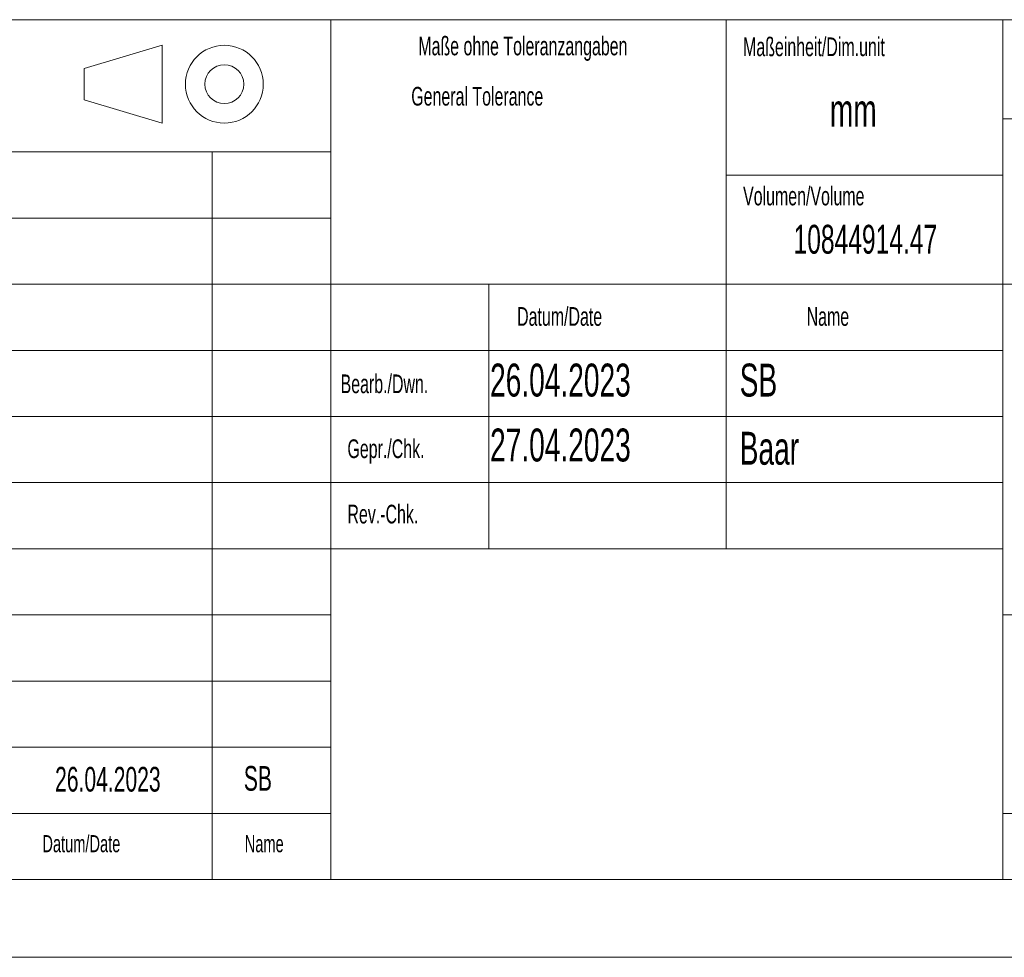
# Model space of a CAD drawing. Header units: millimetres. Extents: x 0 to 2100, y 0 to 1485.
# Tile 5 of 44: x 1327 to 1644, y 0 to 301. Entities that reach past the tile are written whole.
import ezdxf

# ---------------------------------------------------------------- set-up
doc = ezdxf.new("R2010")
doc.units = ezdxf.units.MM
doc.header["$LTSCALE"] = 5
doc.styles.add('SLDTEXTSTYLE1', font='TXT', dxfattribs={"width": 0.638186})

msp = doc.modelspace()

# ---------------------------------------------------------------- linework, layer by layer
at = {"color": 7, "linetype": 'Continuous', "lineweight": 18}
for p, q in [((1160.6, 301.25), (2075, 301.25)), ((1427.3, 301.25), (1427.3, 25)), ((1554.3, 301.25), (1554.3, 131.25)), ((1554.3, 301.25), (1554.3, 131.25)), ((1643.2, 301.25), (1643.2, 25)), ((1373.132, 293.023), (1348.132, 285.523)), ((1373.132, 293.023), (1373.132, 268.023)), ((1348.132, 285.523), (1348.132, 275.523)), ((1348.132, 275.523), (1373.132, 268.023)), ((1643.2, 269.375), (2075, 269.375)), ((1160.6, 258.75), (1427.3, 258.75)), ((1389.244, 258.918), (1389.2, 25)), ((1554.3, 251.25), (1643.2, 251.25)), ((1160.6, 237.5), (1427.3, 237.5)), ((1161.412, 216.25), (1429.827, 216.25)), ((1427.3, 216.25), (2075, 216.25)), ((1478.1, 216.25), (1478.1, 131.25)), ((1160.6, 195), (1427.3, 195)), ((1427.3, 195), (1643.2, 195)), ((1160.6, 173.75), (1427.3, 173.75)), ((1427.3, 173.75), (1643.2, 173.75)), ((1160.6, 152.5), (1427.3, 152.5)), ((1427.3, 152.5), (1643.2, 152.5)), ((1160.6, 131.25), (1427.3, 131.25)), ((1427.3, 131.25), (1643.2, 131.25)), ((1160.6, 110), (1427.3, 110)), ((1643.2, 110), (2075, 110)), ((1160.6, 88.75), (1427.3, 88.75)), ((1160.6, 67.5), (1427.3, 67.5)), ((1160.6, 46.25), (1427.3, 46.25)), ((1643.2, 46.25), (2075, 46.25)), ((25, 25), (2075, 25)), ((0, 0), (2100, 0))]:
    msp.add_line(p, q, dxfattribs=at)
for radius in [12.5, 6.25]:
    msp.add_circle((1393.132, 280.523), radius, dxfattribs=at)

# ---------------------------------------------------------------- texts
at = {"color": 7, "linetype": 'Continuous', "lineweight": 0, "style": 'SLDTEXTSTYLE1'}
for s, insert, char_height, attachment_point in [('Maße ohne Toleranzangaben', (1489.04, 295.803), 6, 2), ('Maßeinheit/Dim.unit', (1559.771, 295.54), 6, 1), ('General Tolerance', (1453.188, 279.653), 6, 1), ('mm', (1587.653, 277.411), 10.5833, 1), ('Volumen/Volume', (1559.771, 247.596), 6, 1), ('10844914.47', (1599.059, 235.339), 9.26042, 2), ('Datum/Date', (1487.188, 208.903), 6, 1), ('Name', (1580.188, 208.903), 6, 1), ('26.04.2023', (1478.5, 190.754), 10.5833, 1), ('SB', (1558.689, 190.754), 10.5833, 1), ('Bearb./Dwn.', (1430.479, 187.256), 6, 1), ('27.04.2023', (1478.5, 169.889), 10.5833, 1), ('Baar', (1558.689, 168.854), 10.5833, 1), ('Gepr./Chk.', (1432.688, 166.403), 6, 1), ('Rev.-Chk.', (1432.688, 145.403), 6, 1), ('26.04.2023', (1355.723, 61.185), 7.9375, 2), ('SB', (1403.92, 61.459), 7.9375, 2), ('Datum/Date', (1334.688, 39.258), 5.5, 1), ('Name', (1399.688, 39.258), 5.5, 1)]:
    msp.add_mtext(s, dxfattribs=dict(at, insert=insert, char_height=char_height, attachment_point=attachment_point))

doc.saveas('drawing.dxf')
